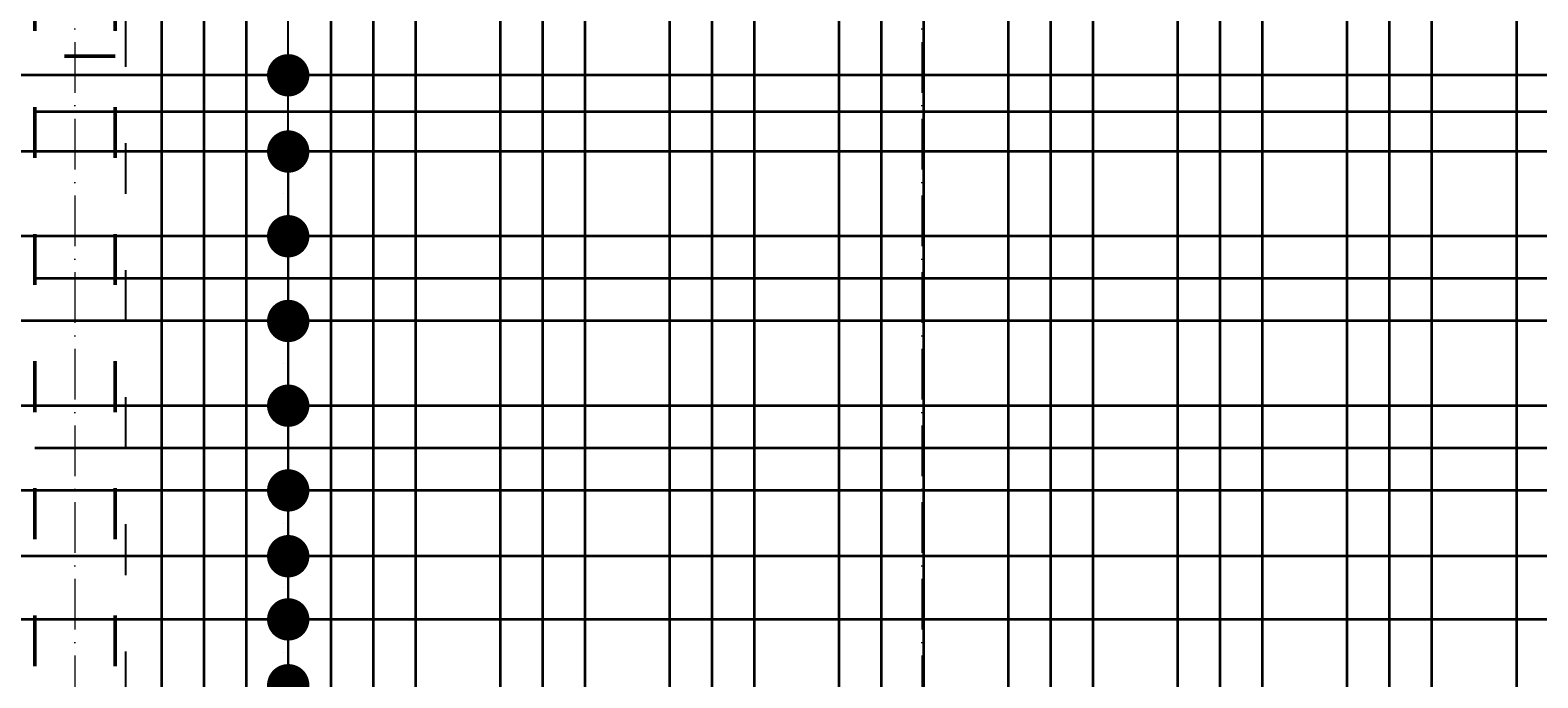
# Model space of a CAD drawing. Header units: millimetres. Extents: x 300938 to 312016, y 11971 to 20881.
# Tile 48 of 239: x 307780 to 308136, y 14352 to 14505. Entities that reach past the tile are written whole.
import ezdxf

# ---------------------------------------------------------------- set-up
doc = ezdxf.new("R2010")
doc.units = ezdxf.units.MM
doc.linetypes.add('ACAD_ISO03W100', pattern=[30, 12, -18])
doc.linetypes.add('ACAD_ISO10W100', pattern=[18, 12, -3, 0, -3])
for name, color, linetype, lineweight in [('konstrukcja wymiary', 1, 'Continuous', 13), ('osie', 5, 'ACAD_ISO10W100', 13), ('zbrojenie', 4, 'Continuous', 50), ('zbrojenie płyty', 141, 'Continuous', 35)]:
    doc.layers.add(name, color=color, linetype=linetype, lineweight=lineweight)
doc.layers.add('przerywane', color=6, linetype='ACAD_ISO03W100')
doc.styles.add('KONSTRUKCJA', font='romand.shx', dxfattribs={"oblique": 10})
doc.styles.get("Standard").update_dxf_attribs({"font": 'romand.shx', "oblique": 10})
doc.dimstyles.new('150', dxfattribs={"dimtxt": 10, "dimasz": 7, "dimexe": 1.25, "dimexo": 0.625, "dimgap": 3, "dimtad": 1, "dimdec": 0, "dimrnd": 0.5, "dimtxsty": 'KONSTRUKCJA', "dimblk": 'ARCHTICK', "dimcen": 2.5, "dimadec": 0, "dimazin": 0, "dimtfac": 1, "dimtdec": 0, "dimtix": 1, "dimtmove": 0, "dimatfit": 3, "dimfxl": 4, "dimfxlon": 1, "dimarcsym": 0})
doc.dimstyles.new('kropki', dxfattribs={"dimtxt": 0.001, "dimasz": 10, "dimexe": 1.25, "dimexo": 0.625, "dimgap": 1, "dimtad": 1, "dimtxsty": 'Standard', "dimblk": 'DOT', "dimcen": 2.5, "dimadec": 0, "dimazin": 0, "dimtfac": 1, "dimtmove": 0, "dimatfit": 3, "dimfxl": 1, "dimfxlon": 1, "dimarcsym": 0})

# ---------------------------------------------------------------- blocks, each defined once
blk = doc.blocks.new('_Dot')
at = {"color": 0, "linetype": 'ByBlock', "lineweight": -2}
blk.add_line((-0.5, 0), (-1, 0), dxfattribs=at)
at = {"color": 0, "linetype": 'ByBlock', "const_width": 0.5}
blk.add_lwpolyline([(-0.25, 0, 1), (0.25, 0, 1)], format="xyb", close=True, dxfattribs=at)
blk = doc.blocks.new('*D2301')
at = {"layer": 'Defpoints', "color": 0, "transparency": 16777216}
for p in [(307840.81, 14350.22), (307850.94, 14350.22), (307850.94, 14330.22)]:
    blk.add_point(p, dxfattribs=at)
at = {"layer": 'konstrukcja wymiary', "color": 0, "lineweight": -2, "transparency": 16777216}
for p, q in [((307840.81, 14360.22), (307840.81, 14370.22)), ((307841.81, 14350.22), (307839.56, 14350.22)), ((307840.81, 14330.22), (307840.81, 14350.22)), ((307841.81, 14330.22), (307839.56, 14330.22)), ((307840.81, 14320.22), (307840.81, 14310.22))]:
    blk.add_line(p, q, dxfattribs=at)
at = {"layer": 'konstrukcja wymiary', "color": 0, "lineweight": -2, "transparency": 16777216, "xscale": 10, "yscale": 10, "zscale": 10}
for p, rotation in [((307840.81, 14350.22), 270), ((307840.81, 14330.22), 90)]:
    blk.add_blockref('_Dot', p, dxfattribs=dict(at, rotation=rotation))
at = {"layer": 'konstrukcja wymiary', "color": 0, "transparency": 16777216, "insert": (307839.81, 14340.22), "char_height": 0.001, "attachment_point": 5, "rotation": 90}
blk.add_mtext('20', dxfattribs=at)
blk = doc.blocks.new('*D2302')
at = {"layer": 'Defpoints', "color": 0, "transparency": 16777216}
for p in [(307840.81, 14365.77), (307850.94, 14365.77), (307850.94, 14350.22)]:
    blk.add_point(p, dxfattribs=at)
at = {"layer": 'konstrukcja wymiary', "color": 0, "lineweight": -2, "transparency": 16777216}
for p, q in [((307840.81, 14375.77), (307840.81, 14385.77)), ((307841.81, 14365.77), (307839.56, 14365.77)), ((307840.81, 14350.22), (307840.81, 14365.77)), ((307841.81, 14350.22), (307839.56, 14350.22)), ((307840.81, 14340.22), (307840.81, 14330.22))]:
    blk.add_line(p, q, dxfattribs=at)
at = {"layer": 'konstrukcja wymiary', "color": 0, "lineweight": -2, "transparency": 16777216, "xscale": 10, "yscale": 10, "zscale": 10}
for p, rotation in [((307840.81, 14365.77), 270), ((307840.81, 14350.22), 90)]:
    blk.add_blockref('_Dot', p, dxfattribs=dict(at, rotation=rotation))
at = {"layer": 'konstrukcja wymiary', "color": 0, "transparency": 16777216, "insert": (307839.81, 14358), "char_height": 0.001, "attachment_point": 5, "rotation": 90}
blk.add_mtext('15,54', dxfattribs=at)
blk = doc.blocks.new('*D2303')
at = {"layer": 'Defpoints', "color": 0, "transparency": 16777216}
for p in [(307840.81, 14380.68), (307850.94, 14380.68), (307850.94, 14365.77)]:
    blk.add_point(p, dxfattribs=at)
at = {"layer": 'konstrukcja wymiary', "color": 0, "lineweight": -2, "transparency": 16777216}
for p, q in [((307840.81, 14390.68), (307840.81, 14400.68)), ((307841.81, 14380.68), (307839.56, 14380.68)), ((307840.81, 14365.77), (307840.81, 14380.68)), ((307841.81, 14365.77), (307839.56, 14365.77)), ((307840.81, 14355.77), (307840.81, 14345.77))]:
    blk.add_line(p, q, dxfattribs=at)
at = {"layer": 'konstrukcja wymiary', "color": 0, "lineweight": -2, "transparency": 16777216, "xscale": 10, "yscale": 10, "zscale": 10}
for p, rotation in [((307840.81, 14380.68), 270), ((307840.81, 14365.77), 90)]:
    blk.add_blockref('_Dot', p, dxfattribs=dict(at, rotation=rotation))
at = {"layer": 'konstrukcja wymiary', "color": 0, "transparency": 16777216, "insert": (307839.81, 14373.22), "char_height": 0.001, "attachment_point": 5, "rotation": 90}
blk.add_mtext('14,91', dxfattribs=at)
blk = doc.blocks.new('*D2304')
at = {"layer": 'Defpoints', "color": 0, "transparency": 16777216}
for p in [(307840.81, 14396.22), (307850.94, 14396.22), (307850.94, 14380.68)]:
    blk.add_point(p, dxfattribs=at)
at = {"layer": 'konstrukcja wymiary', "color": 0, "lineweight": -2, "transparency": 16777216}
for p, q in [((307840.81, 14406.22), (307840.81, 14416.22)), ((307841.81, 14396.22), (307839.56, 14396.22)), ((307840.81, 14380.68), (307840.81, 14396.22)), ((307841.81, 14380.68), (307839.56, 14380.68)), ((307840.81, 14370.68), (307840.81, 14360.68))]:
    blk.add_line(p, q, dxfattribs=at)
at = {"layer": 'konstrukcja wymiary', "color": 0, "lineweight": -2, "transparency": 16777216, "xscale": 10, "yscale": 10, "zscale": 10}
for p, rotation in [((307840.81, 14396.22), 270), ((307840.81, 14380.68), 90)]:
    blk.add_blockref('_Dot', p, dxfattribs=dict(at, rotation=rotation))
at = {"layer": 'konstrukcja wymiary', "color": 0, "transparency": 16777216, "insert": (307839.81, 14388.45), "char_height": 0.001, "attachment_point": 5, "rotation": 90}
blk.add_mtext('15,54', dxfattribs=at)
blk = doc.blocks.new('*D2305')
at = {"layer": 'Defpoints', "color": 0, "transparency": 16777216}
for p in [(307840.81, 14416.22), (307850.94, 14416.22), (307850.94, 14396.22)]:
    blk.add_point(p, dxfattribs=at)
at = {"layer": 'konstrukcja wymiary', "color": 0, "lineweight": -2, "transparency": 16777216}
for p, q in [((307840.81, 14426.22), (307840.81, 14436.22)), ((307841.81, 14416.22), (307839.56, 14416.22)), ((307840.81, 14396.22), (307840.81, 14416.22)), ((307841.81, 14396.22), (307839.56, 14396.22)), ((307840.81, 14386.22), (307840.81, 14376.22))]:
    blk.add_line(p, q, dxfattribs=at)
at = {"layer": 'konstrukcja wymiary', "color": 0, "lineweight": -2, "transparency": 16777216, "xscale": 10, "yscale": 10, "zscale": 10}
for p, rotation in [((307840.81, 14416.22), 270), ((307840.81, 14396.22), 90)]:
    blk.add_blockref('_Dot', p, dxfattribs=dict(at, rotation=rotation))
at = {"layer": 'konstrukcja wymiary', "color": 0, "transparency": 16777216, "insert": (307839.81, 14406.22), "char_height": 0.001, "attachment_point": 5, "rotation": 90}
blk.add_mtext('20', dxfattribs=at)
blk = doc.blocks.new('*D2306')
at = {"layer": 'Defpoints', "color": 0, "transparency": 16777216}
for p in [(307840.81, 14436.22), (307850.94, 14436.22), (307850.94, 14416.22)]:
    blk.add_point(p, dxfattribs=at)
at = {"layer": 'konstrukcja wymiary', "color": 0, "lineweight": -2, "transparency": 16777216}
for p, q in [((307840.81, 14446.22), (307840.81, 14456.22)), ((307841.81, 14436.22), (307839.56, 14436.22)), ((307840.81, 14416.22), (307840.81, 14436.22)), ((307841.81, 14416.22), (307839.56, 14416.22)), ((307840.81, 14406.22), (307840.81, 14396.22))]:
    blk.add_line(p, q, dxfattribs=at)
at = {"layer": 'konstrukcja wymiary', "color": 0, "lineweight": -2, "transparency": 16777216, "xscale": 10, "yscale": 10, "zscale": 10}
for p, rotation in [((307840.81, 14436.22), 270), ((307840.81, 14416.22), 90)]:
    blk.add_blockref('_Dot', p, dxfattribs=dict(at, rotation=rotation))
at = {"layer": 'konstrukcja wymiary', "color": 0, "transparency": 16777216, "insert": (307839.81, 14426.22), "char_height": 0.001, "attachment_point": 5, "rotation": 90}
blk.add_mtext('20', dxfattribs=at)
blk = doc.blocks.new('*D2307')
at = {"layer": 'Defpoints', "color": 0, "transparency": 16777216}
for p in [(307840.81, 14456.22), (307850.94, 14456.22), (307850.94, 14436.22)]:
    blk.add_point(p, dxfattribs=at)
at = {"layer": 'konstrukcja wymiary', "color": 0, "lineweight": -2, "transparency": 16777216}
for p, q in [((307840.81, 14466.22), (307840.81, 14476.22)), ((307841.81, 14456.22), (307839.56, 14456.22)), ((307840.81, 14436.22), (307840.81, 14456.22)), ((307841.81, 14436.22), (307839.56, 14436.22)), ((307840.81, 14426.22), (307840.81, 14416.22))]:
    blk.add_line(p, q, dxfattribs=at)
at = {"layer": 'konstrukcja wymiary', "color": 0, "lineweight": -2, "transparency": 16777216, "xscale": 10, "yscale": 10, "zscale": 10}
for p, rotation in [((307840.81, 14456.22), 270), ((307840.81, 14436.22), 90)]:
    blk.add_blockref('_Dot', p, dxfattribs=dict(at, rotation=rotation))
at = {"layer": 'konstrukcja wymiary', "color": 0, "transparency": 16777216, "insert": (307839.81, 14446.22), "char_height": 0.001, "attachment_point": 5, "rotation": 90}
blk.add_mtext('20', dxfattribs=at)
blk = doc.blocks.new('*D2308')
at = {"layer": 'Defpoints', "color": 0, "transparency": 16777216}
for p in [(307840.81, 14476.22), (307850.94, 14476.22), (307850.94, 14456.22)]:
    blk.add_point(p, dxfattribs=at)
at = {"layer": 'konstrukcja wymiary', "color": 0, "lineweight": -2, "transparency": 16777216}
for p, q in [((307840.81, 14486.22), (307840.81, 14496.22)), ((307841.81, 14476.22), (307839.56, 14476.22)), ((307840.81, 14456.22), (307840.81, 14476.22)), ((307841.81, 14456.22), (307839.56, 14456.22)), ((307840.81, 14446.22), (307840.81, 14436.22))]:
    blk.add_line(p, q, dxfattribs=at)
at = {"layer": 'konstrukcja wymiary', "color": 0, "lineweight": -2, "transparency": 16777216, "xscale": 10, "yscale": 10, "zscale": 10}
for p, rotation in [((307840.81, 14476.22), 270), ((307840.81, 14456.22), 90)]:
    blk.add_blockref('_Dot', p, dxfattribs=dict(at, rotation=rotation))
at = {"layer": 'konstrukcja wymiary', "color": 0, "transparency": 16777216, "insert": (307839.81, 14466.22), "char_height": 0.001, "attachment_point": 5, "rotation": 90}
blk.add_mtext('20', dxfattribs=at)
blk = doc.blocks.new('*D2309')
at = {"layer": 'Defpoints', "color": 0, "transparency": 16777216}
for p in [(307840.81, 14494.22), (307850.94, 14494.22), (307850.94, 14476.22)]:
    blk.add_point(p, dxfattribs=at)
at = {"layer": 'konstrukcja wymiary', "color": 0, "lineweight": -2, "transparency": 16777216}
for p, q in [((307840.81, 14504.22), (307840.81, 14514.22)), ((307841.81, 14494.22), (307839.56, 14494.22)), ((307840.81, 14476.22), (307840.81, 14494.22)), ((307841.81, 14476.22), (307839.56, 14476.22)), ((307840.81, 14466.22), (307840.81, 14456.22))]:
    blk.add_line(p, q, dxfattribs=at)
at = {"layer": 'konstrukcja wymiary', "color": 0, "lineweight": -2, "transparency": 16777216, "xscale": 10, "yscale": 10, "zscale": 10}
for p, rotation in [((307840.81, 14494.22), 270), ((307840.81, 14476.22), 90)]:
    blk.add_blockref('_Dot', p, dxfattribs=dict(at, rotation=rotation))
at = {"layer": 'konstrukcja wymiary', "color": 0, "transparency": 16777216, "insert": (307839.81, 14485.22), "char_height": 0.001, "attachment_point": 5, "rotation": 90}
blk.add_mtext('18', dxfattribs=at)
blk = doc.blocks.new('_ArchTick')
at = {"color": 0, "linetype": 'ByBlock', "lineweight": 13, "const_width": 0.15}
blk.add_lwpolyline([(-0.5, -0.5), (0.5, 0.5)], dxfattribs=at)
blk = doc.blocks.new('*D2861')
at = {"layer": 'Defpoints', "color": 0, "transparency": 16777216}
for p in [(308234.44, 15501.22), (307546.44, 14520.22), (308234.44, 14393.22)]:
    blk.add_point(p, dxfattribs=at)
at = {"layer": 'konstrukcja wymiary', "color": 0, "lineweight": -2, "transparency": 16777216}
for p, q in [((307546.44, 15497.22), (307546.44, 15502.47)), ((307546.44, 15501.22), (308234.44, 15501.22)), ((308234.44, 15497.22), (308234.44, 15502.47))]:
    blk.add_line(p, q, dxfattribs=at)
at = {"layer": 'konstrukcja wymiary', "color": 0, "lineweight": -2, "transparency": 16777216, "xscale": 7, "yscale": 7, "zscale": 7, "rotation": 180}
blk.add_blockref('_ArchTick', (307546.44, 15501.22), dxfattribs=at)
at = {"layer": 'konstrukcja wymiary', "color": 0, "lineweight": -2, "transparency": 16777216, "xscale": 7, "yscale": 7, "zscale": 7}
blk.add_blockref('_ArchTick', (308234.44, 15501.22), dxfattribs=at)
at = {"layer": 'konstrukcja wymiary', "color": 0, "transparency": 16777216, "insert": (307890.44, 15509.22), "char_height": 10, "attachment_point": 5, "style": 'KONSTRUKCJA'}
blk.add_mtext('688', dxfattribs=at)

msp = doc.modelspace()

# ---------------------------------------------------------------- linework, layer by layer
at = {"layer": 'konstrukcja wymiary'}
msp.add_line((307840.812, 14466.224), (307840.812, 15310.963), dxfattribs=at)
at = {"layer": 'osie'}
for p, q in [((307790.44, 15606.148), (307790.44, 13976.332)), ((307990.44, 15606.148), (307990.44, 13976.332))]:
    msp.add_line(p, q, dxfattribs=at)
at = {"layer": 'przerywane'}
msp.add_line((307802.44, 14076.224), (307802.44, 14687.224), dxfattribs=at)
at = {"layer": 'zbrojenie', "linetype": 'ACAD_ISO03W100'}
for p, q in [((307780.94, 14054.724), (307780.94, 14708.724)), ((307799.94, 14054.724), (307799.94, 14708.724)), ((307799.94, 14498.724), (307548.94, 14498.724))]:
    msp.add_line(p, q, dxfattribs=at)
at = {"layer": 'zbrojenie płyty'}
for p, q in [((307810.94, 14054.724), (307810.94, 14708.724)), ((307820.94, 14054.724), (307820.94, 14708.724)), ((307830.94, 14054.724), (307830.94, 14708.724)), ((307850.94, 14054.724), (307850.94, 14708.724)), ((307860.94, 14054.724), (307860.94, 14708.724)), ((307870.94, 14054.724), (307870.94, 14708.724)), ((307890.94, 14054.724), (307890.94, 14708.724)), ((307900.94, 14054.724), (307900.94, 14708.724)), ((307910.94, 14054.724), (307910.94, 14708.724)), ((307930.94, 14054.724), (307930.94, 14708.724)), ((307940.94, 14054.724), (307940.94, 14708.724)), ((307950.94, 14054.724), (307950.94, 14708.724)), ((307970.94, 14054.724), (307970.94, 14708.724)), ((307980.94, 14054.724), (307980.94, 14708.724)), ((307990.94, 14054.724), (307990.94, 14708.724)), ((308010.94, 14054.724), (308010.94, 14708.724)), ((308020.94, 14054.724), (308020.94, 14708.724)), ((308030.94, 14054.724), (308030.94, 14708.724)), ((308050.94, 14054.724), (308050.94, 14708.724)), ((308060.94, 14054.724), (308060.94, 14708.724)), ((308070.94, 14054.724), (308070.94, 14708.724)), ((308090.94, 14054.724), (308090.94, 14708.724)), ((308100.94, 14054.724), (308100.94, 14708.724)), ((308110.94, 14054.724), (308110.94, 14708.724)), ((308130.94, 14054.724), (308130.94, 14708.724)), ((308419.94, 14494.224), (307548.94, 14494.224)), ((308419.94, 14485.572), (307780.94, 14485.572)), ((308419.94, 14476.224), (307548.94, 14476.224)), ((308419.94, 14456.224), (307548.94, 14456.224)), ((308419.94, 14446.224), (307780.94, 14446.224)), ((308419.94, 14436.224), (307548.94, 14436.224)), ((308419.94, 14416.224), (307548.94, 14416.224)), ((308419.94, 14406.224), (307780.94, 14406.224)), ((308419.94, 14396.224), (307548.94, 14396.224)), ((308231.045, 14380.68), (307548.94, 14380.68)), ((308231.045, 14365.768), (307548.94, 14365.768))]:
    msp.add_line(p, q, dxfattribs=at)

# ---------------------------------------------------------------- dimensions: what is measured, and where the dimension line sits
at = {"layer": 'konstrukcja wymiary'}
dim = msp.add_linear_dim(base=(308234.44, 15501.224), p1=(307546.44, 14520.224), p2=(308234.44, 14393.224), dimstyle='150', override={"dimtmove": 1}, dxfattribs=at)
dim.commit()
dim.dimension.update_dxf_attribs({"geometry": '*D2861', "text_midpoint": (307890.44, 15509.224)})
for base, p1, p2, picture, middle in [((307840.812, 14494.224), (307850.94, 14476.224), (307850.94, 14494.224), '*D2309', (307839.812, 14485.224)), ((307840.812, 14476.224), (307850.94, 14456.224), (307850.94, 14476.224), '*D2308', (307839.812, 14466.224)), ((307840.812, 14456.224), (307850.94, 14436.224), (307850.94, 14456.224), '*D2307', (307839.812, 14446.224)), ((307840.812, 14436.224), (307850.94, 14416.224), (307850.94, 14436.224), '*D2306', (307839.812, 14426.224)), ((307840.812, 14416.224), (307850.94, 14396.224), (307850.94, 14416.224), '*D2305', (307839.812, 14406.224)), ((307840.812, 14396.224), (307850.94, 14380.68), (307850.94, 14396.224), '*D2304', (307839.812, 14388.452)), ((307840.812, 14380.68), (307850.94, 14365.768), (307850.94, 14380.68), '*D2303', (307839.812, 14373.224)), ((307840.812, 14365.768), (307850.94, 14350.224), (307850.94, 14365.768), '*D2302', (307839.812, 14357.996)), ((307840.812, 14350.224), (307850.94, 14330.224), (307850.94, 14350.224), '*D2301', (307839.812, 14340.224))]:
    dim = msp.add_linear_dim(base=base, p1=p1, p2=p2, angle=90, dimstyle='kropki', override={"dimtmove": 1}, dxfattribs=at)
    dim.commit()
    dim.dimension.update_dxf_attribs({"geometry": picture, "text_midpoint": middle})

doc.saveas('drawing.dxf')
